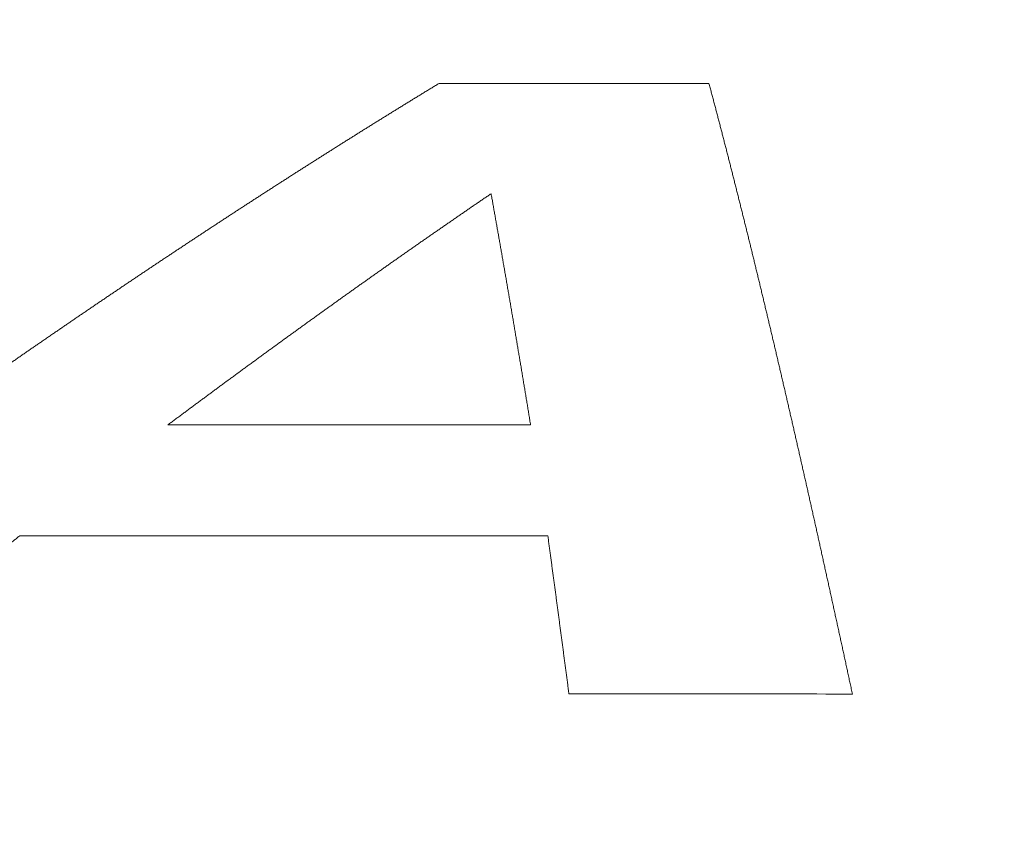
# Model space of a CAD drawing. Header units: millimetres. Extents: x 0 to 594, y 0 to 420.
# Tile 36 of 256: x 303.44 to 307.69, y 163.52 to 167.05. Entities that reach past the tile are written whole.
import ezdxf

# ---------------------------------------------------------------- set-up
doc = ezdxf.new("R2010")
doc.units = ezdxf.units.MM
doc.layers.add('1', color=7, linetype='Continuous', true_color=0xffffff)
doc.styles.add('Arial', font='txt')
doc.dimstyles.get("Standard").update_dxf_attribs({"dimtxt": 0.18, "dimasz": 0.18, "dimexe": 0.18, "dimexo": 0.0625, "dimgap": 0.09, "dimtad": 0, "dimtih": 1, "dimtoh": 1, "dimdec": 4, "dimzin": 0, "dimdsep": 46, "dimtxsty": 'Standard', "dimcen": 0.09, "dimadec": 0, "dimazin": 0, "dimtfac": 1, "dimtdec": 4, "dimtofl": 0, "dimtmove": 0, "dimatfit": 3, "dimfxl": 0, "dimtolj": 1, "dimtzin": 0, "dimarcsym": 0})

# ---------------------------------------------------------------- blocks, each defined once
blk = doc.blocks.new('_U7')
at = {"layer": '1', "color": 18, "lineweight": 18}
for p, q in [((240.6095, 215.4116), (240.6095, 198.2706)), ((338.75, 150.9956), (338.75, 202.2706)), ((240.6095, 200.2706), (259.157, 200.2706)), ((338.75, 200.2706), (320.2026, 200.2706))]:
    blk.add_line(p, q, dxfattribs=at)
at = {"layer": '1', "color": 18}
for points in [[(240.6095, 200.2706), (244.1095, 201.2084), (244.1095, 199.3328)], [(338.75, 200.2706), (335.25, 199.3328), (335.25, 201.2084)]]:
    blk.add_solid(points, dxfattribs=at)
at = {"layer": '1', "color": 18, "linetype": 'Continuous', "lineweight": 13, "char_height": 3.5, "attachment_point": 7, "line_spacing_factor": 1.047437, "style": 'Arial'}
for s, insert in [('\\fArial|b0|i0;\\W1.0000;LCG (DRY WEIGHT)', (273.5089, 197.6348)), ('\\fArial|b0|i0;\\W1.0000;1.96', (260.8425, 197.6348))]:
    blk.add_mtext(s, dxfattribs=dict(at, insert=insert))
blk = doc.blocks.new('_U13')
at = {"layer": '1', "color": 18, "lineweight": 18}
for p, q in [((240.6095, 215.4116), (355.9549, 215.4116)), ((353.9549, 215.4116), (353.9549, 178.3869)), ((353.9549, 129.1958), (353.9549, 166.2205)), ((276.553, 129.1958), (355.9549, 129.1958))]:
    blk.add_line(p, q, dxfattribs=at)
at = {"layer": '1', "color": 18}
for points in [[(353.9549, 215.4116), (354.8928, 211.9116), (353.0171, 211.9116)], [(353.9549, 129.1958), (353.0171, 132.6958), (354.8928, 132.6958)]]:
    blk.add_solid(points, dxfattribs=at)
at = {"layer": '1', "color": 18, "linetype": 'Continuous', "lineweight": 13, "char_height": 3.5, "attachment_point": 7, "rotation": 90, "line_spacing_factor": 1.047437, "style": 'Arial'}
for s, insert in [('\\fArial|b0|i0;\\W1.0000;LIFTING STROPS* EYE', (363.9958, 146.0102)), ('\\fArial|b0|i0;\\W1.0000;1.72', (356.9337, 167.878))]:
    blk.add_mtext(s, dxfattribs=dict(at, insert=insert))

msp = doc.modelspace()

# ---------------------------------------------------------------- linework, layer by layer
at = {"layer": '1', "color": 155, "linetype": 'Continuous', "lineweight": 13}
for points, knots in [([(301.4294, 164.1373), (301.4344, 164.141), (301.4444, 164.1485), (301.4594, 164.1598), (301.4744, 164.171), (301.4894, 164.1822), (301.5044, 164.1935), (301.5194, 164.2047), (301.5344, 164.2159), (301.5494, 164.2271), (301.5644, 164.2384), (301.5794, 164.2496), (301.5944, 164.2608), (301.6093, 164.272), (301.6243, 164.2832), (301.6393, 164.2943), (301.6543, 164.3055), (301.6693, 164.3167), (301.6843, 164.3279), (301.6993, 164.3391), (301.7142, 164.3502), (301.7292, 164.3614), (301.7442, 164.3725), (301.7592, 164.3837), (301.7742, 164.3948), (301.7891, 164.4059), (301.8041, 164.4171), (301.8191, 164.4282), (301.8341, 164.4393), (301.8491, 164.4504), (301.864, 164.4615), (301.879, 164.4726), (301.894, 164.4837), (301.909, 164.4948), (301.924, 164.5059), (301.9389, 164.517), (301.9539, 164.5281), (301.9689, 164.5391), (301.9839, 164.5502), (301.9988, 164.5613), (302.0138, 164.5723), (302.0288, 164.5834), (302.0438, 164.5944), (302.0587, 164.6054), (302.0737, 164.6165), (302.0887, 164.6275), (302.1036, 164.6385), (302.1186, 164.6495), (302.1336, 164.6605), (302.1486, 164.6715), (302.1635, 164.6825), (302.1785, 164.6935), (302.1935, 164.7045), (302.2085, 164.7154), (302.2234, 164.7264), (302.2384, 164.7374), (302.2534, 164.7483), (302.2683, 164.7593), (302.2833, 164.7702), (302.2983, 164.7811), (302.3133, 164.7921), (302.3282, 164.803), (302.3432, 164.8139), (302.3582, 164.8248), (302.3731, 164.8357), (302.3881, 164.8466), (302.4031, 164.8575), (302.4181, 164.8684), (302.433, 164.8793), (302.448, 164.8901), (302.463, 164.901), (302.4779, 164.9119), (302.4929, 164.9227), (302.5079, 164.9336), (302.5229, 164.9444), (302.5378, 164.9552), (302.5528, 164.966), (302.5678, 164.9769), (302.5827, 164.9877), (302.5977, 164.9985), (302.6127, 165.0093), (302.6277, 165.0201), (302.6426, 165.0308), (302.6576, 165.0416), (302.6726, 165.0524), (302.6875, 165.0632), (302.7025, 165.0739), (302.7175, 165.0847), (302.7325, 165.0954), (302.7474, 165.1061), (302.7624, 165.1169), (302.7774, 165.1276), (302.7924, 165.1383), (302.8074, 165.149), (302.8223, 165.1597), (302.8373, 165.1704), (302.8523, 165.1811), (302.8673, 165.1917), (302.8822, 165.2024), (302.8972, 165.2131), (302.9122, 165.2237), (302.9272, 165.2344), (302.9422, 165.245), (302.9571, 165.2556), (302.9721, 165.2663), (302.9871, 165.2769), (303.0021, 165.2875), (303.0171, 165.2981), (303.0321, 165.3087), (303.047, 165.3193), (303.062, 165.3299), (303.077, 165.3404), (303.092, 165.351), (303.107, 165.3615), (303.122, 165.3721), (303.137, 165.3826), (303.1519, 165.3932), (303.1669, 165.4037), (303.1819, 165.4142), (303.1969, 165.4247), (303.2119, 165.4352), (303.2269, 165.4457), (303.2419, 165.4562), (303.2569, 165.4667), (303.2719, 165.4772), (303.2869, 165.4876), (303.3019, 165.4981), (303.3169, 165.5085), (303.3319, 165.519), (303.3469, 165.5294), (303.3619, 165.5398), (303.3769, 165.5502), (303.3919, 165.5606), (303.4069, 165.571), (303.4219, 165.5814), (303.4369, 165.5918), (303.4519, 165.6022), (303.4669, 165.6125), (303.4819, 165.6229), (303.4969, 165.6332), (303.5119, 165.6436), (303.5269, 165.6539), (303.5419, 165.6642), (303.5569, 165.6745), (303.5719, 165.6848), (303.587, 165.6951), (303.602, 165.7054), (303.617, 165.7157), (303.632, 165.726), (303.647, 165.7362), (303.662, 165.7465), (303.6771, 165.7567), (303.6921, 165.767), (303.7071, 165.7772), (303.7221, 165.7874), (303.7372, 165.7976), (303.7522, 165.8078), (303.7672, 165.818), (303.7822, 165.8282), (303.7973, 165.8384), (303.8123, 165.8486), (303.8273, 165.8587), (303.8424, 165.8689), (303.8574, 165.879), (303.8724, 165.8892), (303.8875, 165.8993), (303.9025, 165.9094), (303.9176, 165.9195), (303.9326, 165.9296), (303.9476, 165.9397), (303.9627, 165.9498), (303.9777, 165.9598), (303.9928, 165.9699), (304.0078, 165.98), (304.0229, 165.99), (304.0379, 166), (304.053, 166.0101), (304.068, 166.0201), (304.0831, 166.0301), (304.0982, 166.0401), (304.1132, 166.0501), (304.1283, 166.06), (304.1433, 166.07), (304.1584, 166.08), (304.1735, 166.0899), (304.1885, 166.0999), (304.2036, 166.1098), (304.2187, 166.1197), (304.2337, 166.1296), (304.2488, 166.1395), (304.2639, 166.1494), (304.279, 166.1593), (304.294, 166.1692), (304.3091, 166.1791), (304.3242, 166.1889), (304.3393, 166.1988), (304.3544, 166.2086), (304.3695, 166.2184), (304.3845, 166.2283), (304.3996, 166.2381), (304.4147, 166.2479), (304.4298, 166.2577), (304.4449, 166.2674), (304.46, 166.2772), (304.4751, 166.287), (304.4902, 166.2967), (304.5053, 166.3065), (304.5204, 166.3162), (304.5355, 166.3259), (304.5506, 166.3356), (304.5658, 166.3453), (304.5809, 166.355), (304.596, 166.3647), (304.6111, 166.3744), (304.6262, 166.3841), (304.6413, 166.3937), (304.6565, 166.4034), (304.6716, 166.413), (304.6867, 166.4226), (304.7018, 166.4322), (304.717, 166.4418), (304.7321, 166.4514), (304.7472, 166.461), (304.7624, 166.4706), (304.7775, 166.4802), (304.7927, 166.4897), (304.8078, 166.4993), (304.8229, 166.5088), (304.8381, 166.5183), (304.8532, 166.5278), (304.8684, 166.5373), (304.8835, 166.5468), (304.8987, 166.5563), (304.9139, 166.5658), (304.929, 166.5752), (304.9442, 166.5847), (304.9594, 166.5941), (304.9745, 166.6036), (304.9897, 166.613), (305.0049, 166.6224), (305.02, 166.6318), (305.0352, 166.6412), (305.0504, 166.6506), (305.0656, 166.66), (305.0808, 166.6693), (305.0959, 166.6787), (305.1111, 166.688), (305.1263, 166.6973), (305.1415, 166.7067), (305.1567, 166.716), (305.1719, 166.7253), (305.1871, 166.7345), (305.2023, 166.7438), (305.2175, 166.7531), (305.2327, 166.7623), (305.2429, 166.7685), (305.2479, 166.7716)], [0, 0, 0, 0, 0.003937, 0.007874, 0.011811, 0.015748, 0.019685, 0.023622, 0.027559, 0.031496, 0.035433, 0.03937, 0.043307, 0.047244, 0.051181, 0.055118, 0.059056, 0.062993, 0.06693, 0.070867, 0.074804, 0.078741, 0.082678, 0.086615, 0.090552, 0.094489, 0.098426, 0.102363, 0.106301, 0.110238, 0.114175, 0.118112, 0.122049, 0.125986, 0.129923, 0.13386, 0.137798, 0.141735, 0.145672, 0.149609, 0.153546, 0.157483, 0.16142, 0.165358, 0.169295, 0.173232, 0.177169, 0.181106, 0.185043, 0.18898, 0.192918, 0.196855, 0.200792, 0.204729, 0.208666, 0.212603, 0.216541, 0.220478, 0.224415, 0.228352, 0.232289, 0.236226, 0.240164, 0.244101, 0.248038, 0.251975, 0.255912, 0.25985, 0.263787, 0.267724, 0.271661, 0.275598, 0.279535, 0.283473, 0.28741, 0.291347, 0.295284, 0.299221, 0.303159, 0.307096, 0.311033, 0.31497, 0.318907, 0.322844, 0.326782, 0.330719, 0.334656, 0.338593, 0.34253, 0.346468, 0.350405, 0.354342, 0.358279, 0.362216, 0.366153, 0.370091, 0.374028, 0.377965, 0.381902, 0.385839, 0.389776, 0.393713, 0.397651, 0.401588, 0.405525, 0.409462, 0.413399, 0.417336, 0.421273, 0.425211, 0.429148, 0.433085, 0.437022, 0.440959, 0.444896, 0.448833, 0.45277, 0.456708, 0.460645, 0.464582, 0.468519, 0.472456, 0.476393, 0.48033, 0.484267, 0.488204, 0.492141, 0.496078, 0.500016, 0.503953, 0.50789, 0.511827, 0.515764, 0.519701, 0.523638, 0.527575, 0.531512, 0.535449, 0.539386, 0.543323, 0.54726, 0.551197, 0.555134, 0.559071, 0.563008, 0.566945, 0.570882, 0.574819, 0.578756, 0.582693, 0.58663, 0.590567, 0.594504, 0.598441, 0.602378, 0.606315, 0.610252, 0.614189, 0.618126, 0.622063, 0.626, 0.629937, 0.633873, 0.63781, 0.641747, 0.645684, 0.649621, 0.653558, 0.657495, 0.661432, 0.665369, 0.669306, 0.673242, 0.677179, 0.681116, 0.685053, 0.68899, 0.692927, 0.696864, 0.700801, 0.704737, 0.708674, 0.712611, 0.716548, 0.720485, 0.724422, 0.728358, 0.732295, 0.736232, 0.740169, 0.744106, 0.748043, 0.751979, 0.755916, 0.759853, 0.76379, 0.767727, 0.771663, 0.7756, 0.779537, 0.783474, 0.787411, 0.791347, 0.795284, 0.799221, 0.803158, 0.807094, 0.811031, 0.814968, 0.818905, 0.822842, 0.826778, 0.830715, 0.834652, 0.838589, 0.842526, 0.846462, 0.850399, 0.854336, 0.858273, 0.86221, 0.866146, 0.870083, 0.87402, 0.877957, 0.881894, 0.88583, 0.889767, 0.893704, 0.897641, 0.901578, 0.905514, 0.909451, 0.913388, 0.917325, 0.921262, 0.925199, 0.929135, 0.933072, 0.937009, 0.940946, 0.944883, 0.94882, 0.952757, 0.956694, 0.96063, 0.964567, 0.968504, 0.972441, 0.976378, 0.980315, 0.984252, 0.988189, 0.992126, 0.996063, 1, 1, 1, 1]), ([(306.4137, 166.7713), (306.4146, 166.7682), (306.4162, 166.7619), (306.4188, 166.7525), (306.4213, 166.7431), (306.4238, 166.7336), (306.4263, 166.7242), (306.4288, 166.7147), (306.4313, 166.7053), (306.4338, 166.6958), (306.4363, 166.6863), (306.4388, 166.6768), (306.4413, 166.6673), (306.4438, 166.6578), (306.4463, 166.6483), (306.4488, 166.6388), (306.4513, 166.6293), (306.4538, 166.6197), (306.4563, 166.6102), (306.4588, 166.6007), (306.4613, 166.5911), (306.4638, 166.5815), (306.4663, 166.5719), (306.4688, 166.5624), (306.4712, 166.5528), (306.4737, 166.5432), (306.4762, 166.5335), (306.4787, 166.5239), (306.4812, 166.5143), (306.4837, 166.5047), (306.4862, 166.495), (306.4886, 166.4854), (306.4911, 166.4757), (306.4936, 166.466), (306.4961, 166.4564), (306.4986, 166.4467), (306.5011, 166.437), (306.5035, 166.4273), (306.506, 166.4176), (306.5085, 166.4078), (306.511, 166.3981), (306.5134, 166.3884), (306.5159, 166.3786), (306.5184, 166.3689), (306.5209, 166.3591), (306.5233, 166.3494), (306.5258, 166.3396), (306.5283, 166.3298), (306.5307, 166.32), (306.5332, 166.3102), (306.5357, 166.3004), (306.5382, 166.2906), (306.5406, 166.2808), (306.5431, 166.2709), (306.5455, 166.2611), (306.548, 166.2512), (306.5505, 166.2414), (306.5529, 166.2315), (306.5554, 166.2216), (306.5579, 166.2118), (306.5603, 166.2019), (306.5628, 166.192), (306.5652, 166.1821), (306.5677, 166.1722), (306.5702, 166.1622), (306.5726, 166.1523), (306.5751, 166.1424), (306.5775, 166.1324), (306.58, 166.1225), (306.5824, 166.1125), (306.5849, 166.1025), (306.5873, 166.0926), (306.5898, 166.0826), (306.5923, 166.0726), (306.5947, 166.0626), (306.5972, 166.0526), (306.5996, 166.0426), (306.6021, 166.0326), (306.6045, 166.0225), (306.607, 166.0125), (306.6094, 166.0024), (306.6118, 165.9924), (306.6143, 165.9823), (306.6167, 165.9723), (306.6192, 165.9622), (306.6216, 165.9521), (306.6241, 165.942), (306.6265, 165.9319), (306.629, 165.9218), (306.6314, 165.9117), (306.6338, 165.9016), (306.6363, 165.8914), (306.6387, 165.8813), (306.6412, 165.8711), (306.6436, 165.861), (306.646, 165.8508), (306.6485, 165.8407), (306.6509, 165.8305), (306.6534, 165.8203), (306.6558, 165.8101), (306.6582, 165.7999), (306.6607, 165.7897), (306.6631, 165.7795), (306.6655, 165.7693), (306.668, 165.759), (306.6704, 165.7488), (306.6728, 165.7386), (306.6753, 165.7283), (306.6777, 165.7181), (306.6801, 165.7078), (306.6826, 165.6975), (306.685, 165.6872), (306.6874, 165.6769), (306.6899, 165.6667), (306.6923, 165.6563), (306.6947, 165.646), (306.6972, 165.6357), (306.6996, 165.6254), (306.702, 165.6151), (306.7044, 165.6047), (306.7069, 165.5944), (306.7093, 165.584), (306.7117, 165.5737), (306.7141, 165.5633), (306.7166, 165.5529), (306.719, 165.5425), (306.7214, 165.5321), (306.7238, 165.5218), (306.7263, 165.5113), (306.7287, 165.5009), (306.7311, 165.4905), (306.7335, 165.4801), (306.736, 165.4697), (306.7384, 165.4592), (306.7408, 165.4488), (306.7432, 165.4383), (306.7457, 165.4279), (306.7481, 165.4174), (306.7505, 165.4069), (306.7529, 165.3964), (306.7553, 165.3859), (306.7578, 165.3754), (306.7602, 165.3649), (306.7626, 165.3544), (306.765, 165.3439), (306.7674, 165.3334), (306.7699, 165.3229), (306.7723, 165.3123), (306.7747, 165.3018), (306.7771, 165.2912), (306.7795, 165.2807), (306.7819, 165.2701), (306.7844, 165.2595), (306.7868, 165.2489), (306.7892, 165.2384), (306.7916, 165.2278), (306.794, 165.2172), (306.7964, 165.2066), (306.7989, 165.1959), (306.8013, 165.1853), (306.8037, 165.1747), (306.8061, 165.1641), (306.8085, 165.1534), (306.8109, 165.1428), (306.8134, 165.1321), (306.8158, 165.1214), (306.8182, 165.1108), (306.8206, 165.1001), (306.823, 165.0894), (306.8254, 165.0787), (306.8278, 165.068), (306.8303, 165.0573), (306.8327, 165.0466), (306.8351, 165.0359), (306.8375, 165.0252), (306.8399, 165.0145), (306.8423, 165.0037), (306.8447, 164.993), (306.8471, 164.9822), (306.8496, 164.9715), (306.852, 164.9607), (306.8544, 164.95), (306.8568, 164.9392), (306.8592, 164.9284), (306.8616, 164.9176), (306.864, 164.9068), (306.8665, 164.896), (306.8689, 164.8852), (306.8713, 164.8744), (306.8737, 164.8636), (306.8761, 164.8528), (306.8785, 164.8419), (306.8809, 164.8311), (306.8833, 164.8202), (306.8858, 164.8094), (306.8882, 164.7985), (306.8906, 164.7877), (306.893, 164.7768), (306.8954, 164.7659), (306.8978, 164.755), (306.9002, 164.7441), (306.9026, 164.7333), (306.9051, 164.7224), (306.9075, 164.7114), (306.9099, 164.7005), (306.9123, 164.6896), (306.9147, 164.6787), (306.9171, 164.6677), (306.9195, 164.6568), (306.9219, 164.6459), (306.9244, 164.6349), (306.9268, 164.624), (306.9292, 164.613), (306.9316, 164.602), (306.934, 164.591), (306.9364, 164.5801), (306.9388, 164.5691), (306.9412, 164.5581), (306.9437, 164.5471), (306.9461, 164.5361), (306.9485, 164.5251), (306.9509, 164.514), (306.9533, 164.503), (306.9557, 164.492), (306.9581, 164.481), (306.9606, 164.4699), (306.963, 164.4589), (306.9654, 164.4478), (306.9678, 164.4367), (306.9702, 164.4257), (306.9726, 164.4146), (306.9751, 164.4035), (306.9775, 164.3924), (306.9799, 164.3814), (306.9823, 164.3703), (306.9847, 164.3592), (306.9871, 164.3481), (306.9896, 164.3369), (306.992, 164.3258), (306.9944, 164.3147), (306.9968, 164.3036), (306.9992, 164.2924), (307.0016, 164.2813), (307.0041, 164.2701), (307.0065, 164.259), (307.0089, 164.2478), (307.0113, 164.2367), (307.0137, 164.2255), (307.0162, 164.2143), (307.0186, 164.2031), (307.021, 164.192), (307.0234, 164.1808), (307.0258, 164.1696), (307.0283, 164.1584), (307.0307, 164.1472), (307.0323, 164.1397), (307.0331, 164.1359)], [0, 0, 0, 0, 0.003937, 0.007874, 0.011811, 0.015748, 0.019685, 0.023622, 0.027559, 0.031496, 0.035433, 0.03937, 0.043307, 0.047244, 0.051181, 0.055118, 0.059055, 0.062992, 0.066928, 0.070865, 0.074802, 0.078739, 0.082676, 0.086613, 0.09055, 0.094487, 0.098424, 0.102361, 0.106298, 0.110235, 0.114172, 0.118108, 0.122045, 0.125982, 0.129919, 0.133856, 0.137793, 0.14173, 0.145667, 0.149604, 0.153541, 0.157477, 0.161414, 0.165351, 0.169288, 0.173225, 0.177162, 0.181099, 0.185036, 0.188973, 0.192909, 0.196846, 0.200783, 0.20472, 0.208657, 0.212594, 0.216531, 0.220468, 0.224405, 0.228341, 0.232278, 0.236215, 0.240152, 0.244089, 0.248026, 0.251963, 0.2559, 0.259837, 0.263773, 0.26771, 0.271647, 0.275584, 0.279521, 0.283458, 0.287395, 0.291332, 0.295269, 0.299206, 0.303142, 0.307079, 0.311016, 0.314953, 0.31889, 0.322827, 0.326764, 0.330701, 0.334638, 0.338575, 0.342511, 0.346448, 0.350385, 0.354322, 0.358259, 0.362196, 0.366133, 0.37007, 0.374007, 0.377944, 0.381881, 0.385818, 0.389755, 0.393692, 0.397629, 0.401565, 0.405502, 0.409439, 0.413376, 0.417313, 0.42125, 0.425187, 0.429124, 0.433061, 0.436998, 0.440935, 0.444872, 0.448809, 0.452746, 0.456683, 0.46062, 0.464557, 0.468494, 0.472431, 0.476368, 0.480305, 0.484242, 0.488179, 0.492116, 0.496053, 0.49999, 0.503927, 0.507864, 0.511801, 0.515738, 0.519675, 0.523612, 0.527549, 0.531486, 0.535423, 0.53936, 0.543297, 0.547234, 0.551171, 0.555108, 0.559045, 0.562982, 0.566919, 0.570856, 0.574793, 0.578731, 0.582668, 0.586605, 0.590542, 0.594479, 0.598416, 0.602353, 0.60629, 0.610227, 0.614164, 0.618101, 0.622038, 0.625975, 0.629912, 0.63385, 0.637787, 0.641724, 0.645661, 0.649598, 0.653535, 0.657472, 0.661409, 0.665346, 0.669283, 0.67322, 0.677158, 0.681095, 0.685032, 0.688969, 0.692906, 0.696843, 0.70078, 0.704717, 0.708654, 0.712592, 0.716529, 0.720466, 0.724403, 0.72834, 0.732277, 0.736214, 0.740151, 0.744089, 0.748026, 0.751963, 0.7559, 0.759837, 0.763774, 0.767711, 0.771648, 0.775586, 0.779523, 0.78346, 0.787397, 0.791334, 0.795271, 0.799208, 0.803146, 0.807083, 0.81102, 0.814957, 0.818894, 0.822831, 0.826768, 0.830705, 0.834643, 0.83858, 0.842517, 0.846454, 0.850391, 0.854328, 0.858265, 0.862202, 0.86614, 0.870077, 0.874014, 0.877951, 0.881888, 0.885825, 0.889762, 0.893699, 0.897636, 0.901574, 0.905511, 0.909448, 0.913385, 0.917322, 0.921259, 0.925196, 0.929133, 0.93307, 0.937007, 0.940944, 0.944881, 0.948819, 0.952756, 0.956693, 0.96063, 0.964567, 0.968504, 0.972441, 0.976378, 0.980315, 0.984252, 0.988189, 0.992126, 0.996063, 1, 1, 1, 1]), ([(305.4727, 166.2955), (305.4678, 166.2922), (305.458, 166.2856), (305.4434, 166.2756), (305.4288, 166.2657), (305.4142, 166.2557), (305.3996, 166.2457), (305.385, 166.2357), (305.3704, 166.2257), (305.3558, 166.2157), (305.3412, 166.2056), (305.3266, 166.1956), (305.3121, 166.1855), (305.2975, 166.1755), (305.2829, 166.1654), (305.2683, 166.1553), (305.2537, 166.1453), (305.2391, 166.1352), (305.2246, 166.125), (305.21, 166.1149), (305.1954, 166.1048), (305.1808, 166.0947), (305.1663, 166.0845), (305.1517, 166.0744), (305.1371, 166.0642), (305.1225, 166.054), (305.108, 166.0438), (305.0934, 166.0336), (305.0788, 166.0234), (305.0643, 166.0132), (305.0497, 166.003), (305.0352, 165.9928), (305.0206, 165.9825), (305.0061, 165.9723), (304.9915, 165.962), (304.977, 165.9517), (304.9624, 165.9415), (304.9479, 165.9312), (304.9333, 165.9209), (304.9188, 165.9106), (304.9042, 165.9003), (304.8897, 165.8899), (304.8751, 165.8796), (304.8606, 165.8693), (304.846, 165.8589), (304.8315, 165.8485), (304.817, 165.8382), (304.8024, 165.8278), (304.7879, 165.8174), (304.7734, 165.807), (304.7588, 165.7966), (304.7443, 165.7862), (304.7298, 165.7758), (304.7153, 165.7653), (304.7007, 165.7549), (304.6862, 165.7444), (304.6717, 165.734), (304.6572, 165.7235), (304.6426, 165.713), (304.6281, 165.7025), (304.6136, 165.692), (304.5991, 165.6815), (304.5846, 165.671), (304.57, 165.6605), (304.5555, 165.65), (304.541, 165.6394), (304.5265, 165.6289), (304.512, 165.6183), (304.4975, 165.6078), (304.483, 165.5972), (304.4685, 165.5866), (304.454, 165.576), (304.4395, 165.5654), (304.4249, 165.5548), (304.4104, 165.5442), (304.3959, 165.5336), (304.3814, 165.5229), (304.3669, 165.5123), (304.3524, 165.5016), (304.3379, 165.491), (304.3234, 165.4803), (304.3089, 165.4696), (304.2944, 165.459), (304.2799, 165.4483), (304.2655, 165.4376), (304.251, 165.4269), (304.2365, 165.4162), (304.222, 165.4054), (304.2075, 165.3947), (304.193, 165.384), (304.1785, 165.3732), (304.164, 165.3625), (304.1495, 165.3517), (304.135, 165.3409), (304.1205, 165.3301), (304.1061, 165.3193), (304.0916, 165.3086), (304.0819, 165.3014), (304.0771, 165.2977)], [0, 0, 0, 0, 0.010417, 0.020833, 0.03125, 0.041667, 0.052083, 0.0625, 0.072917, 0.083333, 0.09375, 0.104166, 0.114583, 0.125, 0.135416, 0.145833, 0.15625, 0.166666, 0.177083, 0.187499, 0.197916, 0.208333, 0.218749, 0.229166, 0.239582, 0.249999, 0.260416, 0.270832, 0.281249, 0.291666, 0.302082, 0.312499, 0.322915, 0.333332, 0.343749, 0.354165, 0.364582, 0.374999, 0.385415, 0.395832, 0.406249, 0.416665, 0.427082, 0.437499, 0.447915, 0.458332, 0.468748, 0.479165, 0.489582, 0.499998, 0.510415, 0.520832, 0.531249, 0.541665, 0.552082, 0.562499, 0.572915, 0.583332, 0.593749, 0.604165, 0.614582, 0.624999, 0.635415, 0.645832, 0.656249, 0.666666, 0.677082, 0.687499, 0.697916, 0.708332, 0.718749, 0.729166, 0.739582, 0.749999, 0.760416, 0.770833, 0.781249, 0.791666, 0.802083, 0.812499, 0.822916, 0.833333, 0.84375, 0.854166, 0.864583, 0.875, 0.885416, 0.895833, 0.90625, 0.916667, 0.927083, 0.9375, 0.947917, 0.958333, 0.96875, 0.979167, 0.989583, 1, 1, 1, 1]), ([(305.6433, 165.2974), (305.6427, 165.301), (305.6416, 165.3082), (305.6398, 165.3189), (305.638, 165.3297), (305.6363, 165.3404), (305.6345, 165.3511), (305.6327, 165.3618), (305.631, 165.3726), (305.6292, 165.3833), (305.6275, 165.394), (305.6257, 165.4046), (305.6239, 165.4153), (305.6222, 165.426), (305.6204, 165.4367), (305.6186, 165.4473), (305.6169, 165.458), (305.6151, 165.4686), (305.6133, 165.4793), (305.6116, 165.4899), (305.6098, 165.5005), (305.608, 165.5112), (305.6063, 165.5218), (305.6045, 165.5324), (305.6027, 165.543), (305.601, 165.5536), (305.5992, 165.5641), (305.5974, 165.5747), (305.5957, 165.5853), (305.5939, 165.5958), (305.5921, 165.6064), (305.5903, 165.6169), (305.5886, 165.6275), (305.5868, 165.638), (305.585, 165.6485), (305.5833, 165.659), (305.5815, 165.6695), (305.5797, 165.68), (305.5779, 165.6905), (305.5762, 165.701), (305.5744, 165.7115), (305.5726, 165.722), (305.5709, 165.7324), (305.5691, 165.7429), (305.5673, 165.7533), (305.5655, 165.7638), (305.5638, 165.7742), (305.562, 165.7846), (305.5602, 165.795), (305.5584, 165.8054), (305.5567, 165.8158), (305.5549, 165.8262), (305.5531, 165.8366), (305.5513, 165.847), (305.5495, 165.8573), (305.5478, 165.8677), (305.546, 165.878), (305.5442, 165.8884), (305.5424, 165.8987), (305.5406, 165.9091), (305.5389, 165.9194), (305.5371, 165.9297), (305.5353, 165.94), (305.5335, 165.9503), (305.5317, 165.9606), (305.53, 165.9709), (305.5282, 165.9811), (305.5264, 165.9914), (305.5246, 166.0016), (305.5228, 166.0119), (305.521, 166.0221), (305.5193, 166.0324), (305.5175, 166.0426), (305.5157, 166.0528), (305.5139, 166.063), (305.5121, 166.0732), (305.5103, 166.0834), (305.5085, 166.0936), (305.5067, 166.1038), (305.505, 166.1139), (305.5032, 166.1241), (305.5014, 166.1342), (305.4996, 166.1444), (305.4978, 166.1545), (305.496, 166.1646), (305.4942, 166.1748), (305.4924, 166.1849), (305.4906, 166.195), (305.4888, 166.2051), (305.487, 166.2152), (305.4852, 166.2252), (305.4834, 166.2353), (305.4816, 166.2454), (305.4798, 166.2554), (305.4781, 166.2655), (305.4763, 166.2755), (305.4745, 166.2855), (305.4733, 166.2922), (305.4727, 166.2955)], [0, 0, 0, 0, 0.010417, 0.020833, 0.03125, 0.041667, 0.052083, 0.0625, 0.072917, 0.083333, 0.09375, 0.104167, 0.114583, 0.125, 0.135417, 0.145833, 0.15625, 0.166667, 0.177084, 0.1875, 0.197917, 0.208334, 0.21875, 0.229167, 0.239584, 0.25, 0.260417, 0.270834, 0.28125, 0.291667, 0.302084, 0.3125, 0.322917, 0.333334, 0.34375, 0.354167, 0.364584, 0.375, 0.385417, 0.395834, 0.406251, 0.416667, 0.427084, 0.437501, 0.447917, 0.458334, 0.468751, 0.479167, 0.489584, 0.500001, 0.510417, 0.520834, 0.531251, 0.541667, 0.552084, 0.562501, 0.572917, 0.583334, 0.59375, 0.604167, 0.614584, 0.625, 0.635417, 0.645834, 0.65625, 0.666667, 0.677084, 0.6875, 0.697917, 0.708334, 0.71875, 0.729167, 0.739584, 0.75, 0.760417, 0.770834, 0.78125, 0.791667, 0.802084, 0.8125, 0.822917, 0.833333, 0.84375, 0.854167, 0.864583, 0.875, 0.885417, 0.895833, 0.90625, 0.916667, 0.927083, 0.9375, 0.947917, 0.958333, 0.96875, 0.979167, 0.989583, 1, 1, 1, 1]), ([(303.4368, 164.8187), (303.4326, 164.8154), (303.4241, 164.8086), (303.4114, 164.7984), (303.3986, 164.7882), (303.3859, 164.7781), (303.3731, 164.7679), (303.3604, 164.7577), (303.3476, 164.7475), (303.3349, 164.7373), (303.3222, 164.7271), (303.3094, 164.7169), (303.2967, 164.7067), (303.2839, 164.6964), (303.2712, 164.6862), (303.2584, 164.676), (303.2457, 164.6657), (303.2329, 164.6555), (303.2202, 164.6453), (303.2074, 164.635), (303.1947, 164.6247), (303.182, 164.6145), (303.1692, 164.6042), (303.1565, 164.5939), (303.1437, 164.5837), (303.131, 164.5734), (303.1182, 164.5631), (303.1055, 164.5528), (303.0927, 164.5425), (303.08, 164.5322), (303.0672, 164.5219), (303.0545, 164.5116), (303.0417, 164.5012), (303.029, 164.4909), (303.0162, 164.4806), (303.0035, 164.4703), (302.9907, 164.4599), (302.978, 164.4496), (302.9652, 164.4392), (302.9525, 164.4289), (302.9397, 164.4185), (302.927, 164.4082), (302.9142, 164.3978), (302.9015, 164.3874), (302.8887, 164.377), (302.876, 164.3667), (302.8632, 164.3563), (302.8505, 164.3459), (302.8377, 164.3355), (302.8249, 164.3251), (302.8122, 164.3147), (302.7994, 164.3043), (302.7867, 164.2938), (302.7739, 164.2834), (302.7612, 164.273), (302.7484, 164.2626), (302.7356, 164.2521), (302.7229, 164.2417), (302.7101, 164.2313), (302.6973, 164.2208), (302.6846, 164.2104), (302.6718, 164.1999), (302.6591, 164.1895), (302.6463, 164.179), (302.6335, 164.1685), (302.6208, 164.1581), (302.608, 164.1476), (302.5995, 164.1406), (302.5952, 164.1371)], [0, 0, 0, 0, 0.015152, 0.030303, 0.045455, 0.060606, 0.075758, 0.090909, 0.106061, 0.121212, 0.136364, 0.151515, 0.166667, 0.181818, 0.19697, 0.212121, 0.227273, 0.242424, 0.257576, 0.272727, 0.287879, 0.30303, 0.318182, 0.333333, 0.348485, 0.363636, 0.378788, 0.39394, 0.409091, 0.424243, 0.439394, 0.454546, 0.469697, 0.484849, 0.5, 0.515152, 0.530303, 0.545455, 0.560606, 0.575758, 0.590909, 0.606061, 0.621212, 0.636364, 0.651515, 0.666667, 0.681818, 0.69697, 0.712121, 0.727273, 0.742424, 0.757576, 0.772727, 0.787879, 0.80303, 0.818182, 0.833333, 0.848485, 0.863636, 0.878788, 0.893939, 0.909091, 0.924242, 0.939394, 0.954545, 0.969697, 0.984848, 1, 1, 1, 1]), ([(305.8089, 164.1361), (305.8085, 164.1396), (305.8075, 164.1466), (305.8062, 164.1571), (305.8048, 164.1676), (305.8034, 164.1781), (305.802, 164.1886), (305.8006, 164.199), (305.7992, 164.2095), (305.7978, 164.22), (305.7965, 164.2304), (305.7951, 164.2409), (305.7937, 164.2513), (305.7923, 164.2618), (305.7909, 164.2722), (305.7896, 164.2827), (305.7882, 164.2931), (305.7868, 164.3035), (305.7854, 164.3139), (305.784, 164.3243), (305.7826, 164.3347), (305.7813, 164.3452), (305.7799, 164.3556), (305.7785, 164.3659), (305.7771, 164.3763), (305.7757, 164.3867), (305.7744, 164.3971), (305.773, 164.4075), (305.7716, 164.4178), (305.7702, 164.4282), (305.7688, 164.4386), (305.7675, 164.4489), (305.7661, 164.4593), (305.7647, 164.4696), (305.7633, 164.4799), (305.7619, 164.4903), (305.7606, 164.5006), (305.7592, 164.5109), (305.7578, 164.5212), (305.7564, 164.5315), (305.755, 164.5418), (305.7537, 164.5521), (305.7523, 164.5624), (305.7509, 164.5727), (305.7495, 164.583), (305.7481, 164.5933), (305.7468, 164.6036), (305.7454, 164.6138), (305.744, 164.6241), (305.7426, 164.6344), (305.7412, 164.6446), (305.7399, 164.6549), (305.7385, 164.6651), (305.7371, 164.6753), (305.7357, 164.6856), (305.7343, 164.6958), (305.733, 164.706), (305.7316, 164.7162), (305.7302, 164.7264), (305.7288, 164.7366), (305.7274, 164.7468), (305.7261, 164.757), (305.7247, 164.7672), (305.7233, 164.7774), (305.7219, 164.7876), (305.7206, 164.7977), (305.7192, 164.8079), (305.7183, 164.8147), (305.7178, 164.818)], [0, 0, 0, 0, 0.015152, 0.030303, 0.045455, 0.060606, 0.075758, 0.090909, 0.106061, 0.121212, 0.136364, 0.151515, 0.166667, 0.181818, 0.19697, 0.212121, 0.227273, 0.242424, 0.257576, 0.272727, 0.287879, 0.30303, 0.318182, 0.333333, 0.348485, 0.363637, 0.378788, 0.39394, 0.409091, 0.424243, 0.439394, 0.454546, 0.469697, 0.484849, 0.5, 0.515152, 0.530303, 0.545455, 0.560606, 0.575758, 0.590909, 0.606061, 0.621212, 0.636364, 0.651515, 0.666667, 0.681818, 0.69697, 0.712121, 0.727273, 0.742424, 0.757576, 0.772727, 0.787879, 0.80303, 0.818182, 0.833333, 0.848485, 0.863636, 0.878788, 0.893939, 0.909091, 0.924242, 0.939394, 0.954545, 0.969697, 0.984848, 1, 1, 1, 1])]:
    msp.add_open_spline(points, degree=3, knots=knots, dxfattribs=at)
for points in [[(305.2479, 166.7716), (305.6365, 166.7715), (306.0251, 166.7714), (306.4137, 166.7713)], [(304.0771, 165.2977), (304.5992, 165.2976), (305.1212, 165.2975), (305.6433, 165.2974)], [(305.7178, 164.818), (304.9575, 164.8183), (304.1972, 164.8185), (303.4368, 164.8187)], [(307.0331, 164.1359), (306.625, 164.136), (306.217, 164.1361), (305.8089, 164.1361)]]:
    msp.add_open_spline(points, degree=3, dxfattribs=at)
at = {"layer": '1', "color": 155, "linetype": 'Continuous', "lineweight": 18}
for points, knots in [([(119.819, 164.614), (119.8438, 164.5613), (119.8695, 164.509), (119.9281, 164.3944), (119.9697, 164.3169), (120.0133, 164.24), (120.0264, 164.217), (120.0309, 164.2094), (120.0397, 164.1941), (120.0442, 164.1864), (120.0665, 164.1483), (120.0846, 164.118), (120.1396, 164.0276), (120.1773, 163.9681), (120.2544, 163.8504), (120.2939, 163.7923), (120.3746, 163.6772), (120.4158, 163.6203), (120.4998, 163.5076), (120.5425, 163.4519), (120.6296, 163.3415), (120.6739, 163.2869), (120.7638, 163.1786), (120.8095, 163.1251), (120.879, 163.0454), (120.914, 163.0058), (120.9494, 162.9664), (120.9731, 162.9402), (120.985, 162.9272), (121.0444, 162.8621), (121.0925, 162.8106), (121.2381, 162.658), (121.337, 162.5586), (121.5381, 162.3638), (121.6403, 162.2684), (121.8476, 162.0813), (121.9526, 161.9896), (122.1654, 161.8094), (122.2732, 161.721), (122.491, 161.5471), (122.6011, 161.4616), (122.8235, 161.2935), (122.9358, 161.2108), (123.1625, 161.048), (123.2768, 160.9678), (123.5074, 160.8099), (123.6236, 160.7321), (123.8578, 160.5787), (123.9758, 160.5031), (124.1243, 160.4099), (124.169, 160.382), (124.2137, 160.3543), (124.2436, 160.3359), (124.2585, 160.3267), (124.3332, 160.2807), (124.3931, 160.2443), (124.5731, 160.1358), (124.6937, 160.0646), (124.9357, 159.9242), (125.0572, 159.8551), (125.3011, 159.7188), (125.4234, 159.6516), (125.669, 159.5191), (125.7923, 159.4537), (126.0395, 159.3248), (126.1635, 159.2611), (126.5366, 159.0727), (126.7868, 158.9504), (127.29, 158.7116), (127.5429, 158.5951), (128.0511, 158.3675), (128.3065, 158.2563), (128.8194, 158.0389), (129.0769, 157.9326), (129.5941, 157.7245), (129.8536, 157.6227), (130.3747, 157.4232), (130.6362, 157.3255), (131.1609, 157.134), (131.4241, 157.0402), (131.7212, 156.9367), (131.7542, 156.9252), (131.8203, 156.9023), (131.9193, 156.868), (132.0185, 156.8341), (132.2169, 156.7664), (132.3493, 156.7218), (132.7469, 156.5893), (133.0124, 156.5027), (133.5443, 156.3328), (133.8107, 156.2495), (134.3442, 156.0861), (134.6114, 156.0059), (135.1466, 155.8484), (135.4145, 155.7712), (135.9512, 155.6193), (136.2199, 155.5448), (136.7579, 155.3983), (137.0273, 155.3264), (137.5666, 155.1849), (137.8366, 155.1154), (138.3773, 154.9787), (138.6479, 154.9116), (139.4606, 154.7133), (140.0036, 154.5856), (141.0916, 154.338), (141.6367, 154.2183), (142.4558, 154.0441), (142.729, 153.9869), (143.1393, 153.9025), (143.2761, 153.8746), (143.5498, 153.8191), (143.6867, 153.7916), (144.3714, 153.6552), (144.9197, 153.5495), (146.0172, 153.3443), (146.5665, 153.2448), (147.6658, 153.0517), (148.2159, 152.958), (149.3169, 152.7759), (149.8678, 152.6876), (150.9704, 152.5158), (151.5221, 152.4324), (152.6261, 152.2703), (153.1785, 152.1915), (154.2839, 152.0384), (154.8369, 151.9639), (155.9436, 151.8192), (156.4972, 151.7489), (157.6051, 151.6121), (158.1593, 151.5457), (158.9911, 151.4488), (159.2684, 151.4169), (159.6845, 151.3698), (159.8232, 151.3542), (160.1007, 151.3233), (160.2394, 151.3079), (160.9331, 151.2316), (161.4882, 151.1723), (162.5986, 151.057), (163.1539, 151.001), (164.2648, 150.8921), (165.3758, 150.7863), (166.4873, 150.6863), (168.1549, 150.5405), (169.267, 150.4489), (170.9357, 150.3189), (171.492, 150.2769), (172.3266, 150.2154), (172.6048, 150.1951), (173.1613, 150.155), (173.4395, 150.1352), (174.8308, 150.0373), (175.9442, 149.9627), (178.1713, 149.8202), (179.2851, 149.7525), (181.5132, 149.6236), (182.6275, 149.5624), (184.8565, 149.4462), (185.9712, 149.3912), (187.6437, 149.3131), (188.2012, 149.2878), (189.0375, 149.2509), (189.3163, 149.2388), (189.874, 149.2149), (190.1528, 149.2031), (191.5468, 149.1452), (192.6622, 149.1016), (194.3353, 149.04), (194.893, 149.0202), (196.0084, 148.9818), (197.6817, 148.926), (199.355, 148.8756), (201.0285, 148.8285), (201.5863, 148.8133), (202.702, 148.7839), (203.2599, 148.7697), (204.9335, 148.7285), (206.0493, 148.703), (208.2809, 148.6554), (209.3968, 148.6334), (211.6287, 148.5927), (212.7446, 148.574), (214.9766, 148.5395), (216.0927, 148.5238), (218.3248, 148.4948), (219.4409, 148.4817), (222.7892, 148.4459), (225.0215, 148.4268), (228.3698, 148.4041), (229.4859, 148.3975), (231.7182, 148.386), (232.8343, 148.3812), (235.0666, 148.3728), (236.1828, 148.3692), (238.415, 148.3629), (239.5312, 148.3602), (241.7635, 148.3551), (242.8796, 148.3527), (244.5538, 148.3493), (245.1119, 148.3482), (246.228, 148.3459), (246.7861, 148.3447), (249.5765, 148.3389), (251.8088, 148.3342), (258.5056, 148.32), (262.9702, 148.3105), (271.8993, 148.2914), (276.3639, 148.2818), (285.293, 148.2627), (289.7576, 148.2532), (298.6868, 148.2341), (303.1513, 148.2246), (312.0805, 148.2056), (316.5451, 148.1961), (325.4742, 148.1771), (329.9388, 148.1676), (334.4034, 148.1581)], [0, 0, 0, 0, 0.000799, 0.000799, 0.00176, 0.002, 0.002, 0.00212, 0.00212, 0.002241, 0.002241, 0.002721, 0.002721, 0.003682, 0.003682, 0.004642, 0.004642, 0.005603, 0.005603, 0.006564, 0.006564, 0.007525, 0.007525, 0.008486, 0.008486, 0.008966, 0.009206, 0.009206, 0.009446, 0.009446, 0.010407, 0.010407, 0.012329, 0.012329, 0.01425, 0.01425, 0.016172, 0.016172, 0.018093, 0.018093, 0.020015, 0.020015, 0.021936, 0.021936, 0.023858, 0.023858, 0.025779, 0.025779, 0.027701, 0.027701, 0.028181, 0.028421, 0.028421, 0.028662, 0.028662, 0.029622, 0.029622, 0.031544, 0.031544, 0.033466, 0.033466, 0.035387, 0.035387, 0.037309, 0.037309, 0.03923, 0.03923, 0.043073, 0.043073, 0.046916, 0.046916, 0.050759, 0.050759, 0.054602, 0.054602, 0.058446, 0.058446, 0.062289, 0.062289, 0.066132, 0.066132, 0.066612, 0.066612, 0.067092, 0.068053, 0.068053, 0.069975, 0.069975, 0.073818, 0.073818, 0.077661, 0.077661, 0.081504, 0.081504, 0.085347, 0.085347, 0.08919, 0.08919, 0.093033, 0.093033, 0.096876, 0.096876, 0.100719, 0.100719, 0.108406, 0.108406, 0.116092, 0.116092, 0.119935, 0.119935, 0.121856, 0.121856, 0.123778, 0.123778, 0.131464, 0.131464, 0.13915, 0.13915, 0.146836, 0.146836, 0.154523, 0.154523, 0.162209, 0.162209, 0.169895, 0.169895, 0.177581, 0.177581, 0.185267, 0.185267, 0.192953, 0.192953, 0.196796, 0.196796, 0.198718, 0.198718, 0.200639, 0.200639, 0.208326, 0.208326, 0.216012, 0.216012, 0.223698, 0.231384, 0.231384, 0.246756, 0.246756, 0.254443, 0.254443, 0.258286, 0.258286, 0.262129, 0.262129, 0.277501, 0.277501, 0.292873, 0.292873, 0.308246, 0.308246, 0.323618, 0.323618, 0.331304, 0.331304, 0.335147, 0.335147, 0.33899, 0.33899, 0.354363, 0.354363, 0.362049, 0.362049, 0.369735, 0.385107, 0.385107, 0.392793, 0.392793, 0.40048, 0.40048, 0.415852, 0.415852, 0.431224, 0.431224, 0.446597, 0.446597, 0.461969, 0.461969, 0.477341, 0.477341, 0.508086, 0.508086, 0.523458, 0.523458, 0.53883, 0.53883, 0.554203, 0.554203, 0.569575, 0.569575, 0.584947, 0.584947, 0.592634, 0.592634, 0.60032, 0.60032, 0.631064, 0.631064, 0.692554, 0.692554, 0.754043, 0.754043, 0.815532, 0.815532, 0.877021, 0.877021, 0.938511, 0.938511, 1, 1, 1, 1]), ([(334.4034, 148.1581), (329.9388, 148.1676), (325.4742, 148.1771), (316.5451, 148.1961), (312.0805, 148.2056), (303.1513, 148.2246), (298.6868, 148.2341), (289.7576, 148.2532), (285.293, 148.2627), (276.3639, 148.2818), (271.8993, 148.2914), (262.9702, 148.3105), (258.5056, 148.32), (251.8088, 148.3342), (249.5765, 148.3389), (246.7861, 148.3447), (246.228, 148.3459), (245.1119, 148.3482), (244.5538, 148.3493), (242.8796, 148.3527), (241.7635, 148.3551), (239.5312, 148.3602), (238.415, 148.3629), (236.1828, 148.3692), (235.0666, 148.3728), (232.8343, 148.3812), (231.7182, 148.386), (229.4859, 148.3975), (228.3698, 148.4041), (225.0215, 148.4268), (222.7892, 148.4459), (219.4409, 148.4817), (218.3248, 148.4948), (216.0927, 148.5238), (214.9766, 148.5395), (212.7446, 148.574), (211.6287, 148.5927), (209.3968, 148.6334), (208.2809, 148.6554), (206.0493, 148.703), (204.9335, 148.7285), (203.2599, 148.7697), (202.702, 148.7839), (201.5863, 148.8133), (201.0285, 148.8285), (199.355, 148.8756), (197.6817, 148.926), (196.0084, 148.9818), (194.893, 149.0202), (194.3353, 149.04), (192.6622, 149.1016), (191.5468, 149.1452), (190.1528, 149.2031), (189.874, 149.2149), (189.3163, 149.2388), (189.0375, 149.2509), (188.2012, 149.2878), (187.6437, 149.3131), (185.9712, 149.3912), (184.8565, 149.4462), (182.6275, 149.5624), (181.5132, 149.6236), (179.2851, 149.7525), (178.1713, 149.8202), (175.9442, 149.9627), (174.8308, 150.0373), (173.4395, 150.1352), (173.1613, 150.155), (172.6048, 150.1951), (172.3266, 150.2154), (171.492, 150.2769), (170.9357, 150.3189), (169.267, 150.4489), (168.1549, 150.5405), (166.4873, 150.6863), (165.3758, 150.7863), (164.2648, 150.8921), (163.1539, 151.001), (162.5986, 151.057), (161.4882, 151.1723), (160.9331, 151.2316), (160.2394, 151.3079), (160.1007, 151.3233), (159.8232, 151.3542), (159.6845, 151.3698), (159.2684, 151.4169), (158.9911, 151.4488), (158.1593, 151.5457), (157.6051, 151.6121), (156.4972, 151.7489), (155.9436, 151.8192), (154.8369, 151.9639), (154.2839, 152.0384), (153.1785, 152.1915), (152.6261, 152.2703), (151.5221, 152.4324), (150.9704, 152.5158), (149.8678, 152.6876), (149.3169, 152.7759), (148.2159, 152.958), (147.6658, 153.0517), (146.5665, 153.2448), (146.0172, 153.3443), (144.9197, 153.5495), (144.3714, 153.6552), (143.6867, 153.7916), (143.5498, 153.8191), (143.2761, 153.8746), (143.1393, 153.9025), (142.729, 153.9869), (142.4558, 154.0441), (141.6367, 154.2183), (141.0916, 154.338), (140.0036, 154.5856), (139.4606, 154.7133), (138.6479, 154.9116), (138.3773, 154.9787), (137.8366, 155.1154), (137.5666, 155.1849), (137.0273, 155.3264), (136.7579, 155.3983), (136.2199, 155.5448), (135.9512, 155.6193), (135.4145, 155.7712), (135.1466, 155.8484), (134.6114, 156.0059), (134.3442, 156.0861), (133.8107, 156.2495), (133.5443, 156.3328), (133.0124, 156.5027), (132.7469, 156.5893), (132.3493, 156.7218), (132.2169, 156.7664), (132.0185, 156.8341), (131.9193, 156.868), (131.8203, 156.9023), (131.7542, 156.9252), (131.7212, 156.9367), (131.4241, 157.0402), (131.1609, 157.134), (130.6362, 157.3255), (130.3747, 157.4232), (129.8536, 157.6227), (129.5941, 157.7245), (129.0769, 157.9326), (128.8194, 158.0389), (128.3065, 158.2563), (128.0511, 158.3675), (127.5429, 158.5951), (127.29, 158.7116), (126.7868, 158.9504), (126.5366, 159.0727), (126.1635, 159.2611), (126.0395, 159.3248), (125.7923, 159.4537), (125.669, 159.5191), (125.4234, 159.6516), (125.3011, 159.7188), (125.0572, 159.8551), (124.9357, 159.9242), (124.6937, 160.0646), (124.5731, 160.1358), (124.3931, 160.2443), (124.3332, 160.2807), (124.2585, 160.3267), (124.2436, 160.3359), (124.2137, 160.3543), (124.169, 160.382), (124.1243, 160.4099), (123.9758, 160.5031), (123.8578, 160.5787), (123.6236, 160.7321), (123.5074, 160.8099), (123.2768, 160.9678), (123.1625, 161.048), (122.9358, 161.2108), (122.8235, 161.2935), (122.6011, 161.4616), (122.491, 161.5471), (122.2732, 161.721), (122.1654, 161.8094), (121.9526, 161.9896), (121.8476, 162.0813), (121.6403, 162.2684), (121.5381, 162.3638), (121.337, 162.5586), (121.2381, 162.658), (121.0925, 162.8106), (121.0444, 162.8621), (120.985, 162.9272), (120.9731, 162.9402), (120.9494, 162.9664), (120.914, 163.0058), (120.879, 163.0454), (120.8095, 163.1251), (120.7638, 163.1786), (120.6739, 163.2869), (120.6296, 163.3415), (120.5425, 163.4519), (120.4998, 163.5076), (120.4158, 163.6203), (120.3746, 163.6772), (120.2939, 163.7923), (120.2544, 163.8504), (120.1773, 163.9681), (120.1396, 164.0276), (120.0846, 164.118), (120.0665, 164.1483), (120.0442, 164.1864), (120.0397, 164.1941), (120.0309, 164.2094), (120.0264, 164.217), (120.0133, 164.24), (119.9697, 164.3169), (119.9281, 164.3944), (119.8695, 164.509), (119.8438, 164.5613), (119.819, 164.614)], [0, 0, 0, 0, 0.061489, 0.061489, 0.122979, 0.122979, 0.184468, 0.184468, 0.245957, 0.245957, 0.307446, 0.307446, 0.368936, 0.368936, 0.39968, 0.39968, 0.407366, 0.407366, 0.415053, 0.415053, 0.430425, 0.430425, 0.445797, 0.445797, 0.46117, 0.46117, 0.476542, 0.476542, 0.491914, 0.491914, 0.522659, 0.522659, 0.538031, 0.538031, 0.553403, 0.553403, 0.568776, 0.568776, 0.584148, 0.584148, 0.59952, 0.59952, 0.607207, 0.607207, 0.614893, 0.614893, 0.630265, 0.637951, 0.637951, 0.645637, 0.645637, 0.66101, 0.66101, 0.664853, 0.664853, 0.668696, 0.668696, 0.676382, 0.676382, 0.691754, 0.691754, 0.707127, 0.707127, 0.722499, 0.722499, 0.737871, 0.737871, 0.741714, 0.741714, 0.745557, 0.745557, 0.753244, 0.753244, 0.768616, 0.768616, 0.776302, 0.783988, 0.783988, 0.791674, 0.791674, 0.799361, 0.799361, 0.801282, 0.801282, 0.803204, 0.803204, 0.807047, 0.807047, 0.814733, 0.814733, 0.822419, 0.822419, 0.830105, 0.830105, 0.837791, 0.837791, 0.845477, 0.845477, 0.853164, 0.853164, 0.86085, 0.86085, 0.868536, 0.868536, 0.876222, 0.876222, 0.878144, 0.878144, 0.880065, 0.880065, 0.883908, 0.883908, 0.891594, 0.891594, 0.899281, 0.899281, 0.903124, 0.903124, 0.906967, 0.906967, 0.91081, 0.91081, 0.914653, 0.914653, 0.918496, 0.918496, 0.922339, 0.922339, 0.926182, 0.926182, 0.930025, 0.930025, 0.931947, 0.931947, 0.932908, 0.933388, 0.933388, 0.933868, 0.933868, 0.937711, 0.937711, 0.941554, 0.941554, 0.945398, 0.945398, 0.949241, 0.949241, 0.953084, 0.953084, 0.956927, 0.956927, 0.96077, 0.96077, 0.962691, 0.962691, 0.964613, 0.964613, 0.966534, 0.966534, 0.968456, 0.968456, 0.970378, 0.970378, 0.971338, 0.971338, 0.971579, 0.971579, 0.971819, 0.972299, 0.972299, 0.974221, 0.974221, 0.976142, 0.976142, 0.978064, 0.978064, 0.979985, 0.979985, 0.981907, 0.981907, 0.983828, 0.983828, 0.98575, 0.98575, 0.987671, 0.987671, 0.989593, 0.989593, 0.990554, 0.990554, 0.990794, 0.990794, 0.991034, 0.991514, 0.991514, 0.992475, 0.992475, 0.993436, 0.993436, 0.994397, 0.994397, 0.995358, 0.995358, 0.996318, 0.996318, 0.997279, 0.997279, 0.997759, 0.997759, 0.99788, 0.99788, 0.998, 0.998, 0.99824, 0.999201, 0.999201, 1, 1, 1, 1])]:
    msp.add_open_spline(points, degree=3, knots=knots, dxfattribs=at)

# ---------------------------------------------------------------- dimensions: what is measured, and where the dimension line sits
at = {"layer": '1', "color": 18, "linetype": 'Continuous', "lineweight": 13}
dim = msp.add_linear_dim(base=(240.6095, 200.2706), p1=(338.75, 150.9956), p2=(240.6095, 215.4116), text=' <> \\fArial|b0|i0;\\C18;{\\H1.00x;\\fArial|b0|i0;LCG (DRY WEIGHT)\\fArial|b0|i0;}\\C18;', dimstyle='Standard', override={"dimtxt": 3.5, "dimasz": 3.5, "dimexe": 2, "dimexo": 0, "dimgap": 1.5, "dimtih": 1, "dimtoh": 1, "dimdec": 2, "dimlfac": 0.02, "dimdsep": 46, "dimlunit": 2, "dimtxsty": 'Arial', "dimsah": 1, "dimse1": 0, "dimse2": 0, "dimsd1": 0, "dimsd2": 0, "dimclrd": 18, "dimclre": 18, "dimclrt": 18, "dimtol": 0, "dimtm": -0.1, "dimtfac": 1, "dimtdec": 2, "dimtofl": 1, "dimtmove": 0, "dimlwd": 18, "dimlwe": 18}, dxfattribs=at)
dim.commit()
dim.dimension.update_dxf_attribs({"geometry": '_U7', "text_midpoint": (289.6798, 200.2706), "dimtype": 160})
dim = msp.add_linear_dim(base=(353.9549, 215.4116), p1=(276.553, 129.1958), p2=(240.6095, 215.4116), angle=90, text=' <> \\P\\fArial|b0|i0;\\C18;{\\H1.00x;\\fArial|b0|i0;LIFTING STROPS* EYE\\fArial|b0|i0;}\\C18;', dimstyle='Standard', override={"dimtxt": 3.5, "dimasz": 3.5, "dimexe": 2, "dimexo": 0, "dimgap": 1.5, "dimtih": 0, "dimtoh": 0, "dimdec": 2, "dimlfac": 0.02, "dimdsep": 46, "dimlunit": 2, "dimtxsty": 'Arial', "dimsah": 1, "dimse1": 0, "dimse2": 0, "dimsd1": 0, "dimsd2": 0, "dimclrd": 18, "dimclre": 18, "dimclrt": 18, "dimtol": 0, "dimtm": -0.1, "dimtfac": 1, "dimtdec": 2, "dimtofl": 1, "dimtmove": 0, "dimlwd": 18, "dimlwe": 18}, dxfattribs=at)
dim.commit()
dim.dimension.update_dxf_attribs({"geometry": '_U13', "text_midpoint": (353.9549, 172.3037), "dimtype": 160})

doc.saveas('drawing.dxf')
